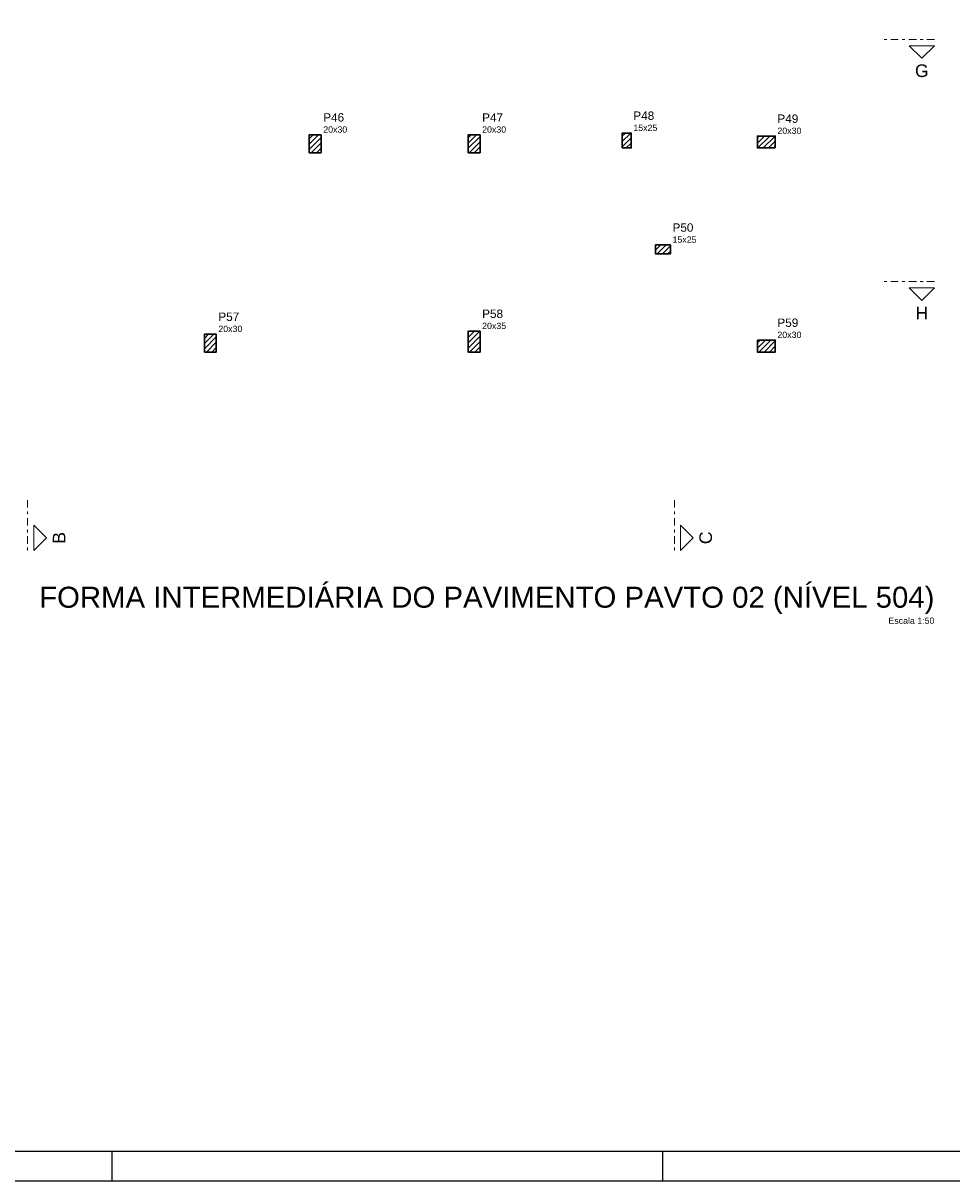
# Model space of a CAD drawing. Header units: millimetres. Extents: x 0 to 119, y 0 to 84.
# Tile 10 of 14: x 60 to 92, y 0 to 39. Entities that reach past the tile are written whole.
import ezdxf

# ---------------------------------------------------------------- set-up
doc = ezdxf.new("R2010")
doc.units = ezdxf.units.MM
doc.header["$MEASUREMENT"] = 0
doc.linetypes.add('DASHDOT', pattern=[2.54, 1.27, -0.635, 0, -0.635])
doc.linetypes.add('NULL', pattern=[0])
for name, color, linetype, lineweight in [('FO-Cortes', 9, 'DASHDOT', 5), ('FO-Hachura pilar que passa', 19, 'Continuous', 5), ('FO-Pilares', 4, 'Continuous', 30), ('FO-Textos dos pilares', 7, 'Continuous', 5), ('FO-Títulos', 1, 'Continuous', 20)]:
    doc.layers.add(name, color=color, linetype=linetype, lineweight=lineweight)
doc.layers.add('SEDUC_MARF', color=1, linetype='Continuous')
doc.layers.add('SEDUC_MARGG', color=7, linetype='Continuous')
doc.styles.add('Arial', font='txt')

msp = doc.modelspace()

# ---------------------------------------------------------------- hatches: boundary and pattern name
at = {"layer": 'FO-Hachura pilar que passa', "linetype": 'Continuous'}
h = msp.add_hatch(dxfattribs=at)
h.set_pattern_fill('ANSI31', color=19, style=0)
h.paths.add_polyline_path([(70.032, 34.5661), (70.232, 34.5661), (70.432, 34.5661), (70.432, 34.8661), (70.432, 35.1661), (70.232, 35.1661), (70.032, 35.1661), (70.032, 34.8661)])
h = msp.add_hatch(dxfattribs=at)
h.set_pattern_fill('ANSI31', color=19, style=0)
h.paths.add_polyline_path([(75.372, 34.5661), (75.572, 34.5661), (75.772, 34.5661), (75.772, 34.8661), (75.772, 35.1661), (75.572, 35.1661), (75.372, 35.1661), (75.372, 34.8661)])
h = msp.add_hatch(dxfattribs=at)
h.set_pattern_fill('ANSI31', color=19, style=0)
h.paths.add_polyline_path([(80.552, 34.7243), (80.702, 34.7243), (80.852, 34.7243), (80.852, 34.9743), (80.852, 35.2243), (80.702, 35.2243), (80.552, 35.2243), (80.552, 34.9743)])
h = msp.add_hatch(dxfattribs=at)
h.set_pattern_fill('ANSI31', color=19, style=0)
h.paths.add_polyline_path([(85.6924, 34.7243), (85.6924, 34.9243), (85.6924, 35.1243), (85.3924, 35.1243), (85.0924, 35.1243), (85.0924, 34.9243), (85.0924, 34.7243), (85.3924, 34.7243)])
h = msp.add_hatch(dxfattribs=at)
h.set_pattern_fill('ANSI31', color=19, style=0)
h.paths.add_polyline_path([(81.6692, 31.4639), (81.6692, 31.3139), (81.6692, 31.1639), (81.9192, 31.1639), (82.1692, 31.1639), (82.1692, 31.3139), (82.1692, 31.4639), (81.9192, 31.4639)])
h = msp.add_hatch(dxfattribs=at)
h.set_pattern_fill('ANSI31', color=19, style=0)
h.paths.add_polyline_path([(66.5082, 27.8639), (66.7082, 27.8639), (66.9082, 27.8639), (66.9082, 28.1639), (66.9082, 28.4639), (66.7082, 28.4639), (66.5082, 28.4639), (66.5082, 28.1639)])
h = msp.add_hatch(dxfattribs=at)
h.set_pattern_fill('ANSI31', color=19, style=0)
h.paths.add_polyline_path([(75.772, 28.5639), (75.572, 28.5639), (75.372, 28.5639), (75.372, 28.2139), (75.372, 27.8639), (75.572, 27.8639), (75.772, 27.8639), (75.772, 28.2139)])
h = msp.add_hatch(dxfattribs=at)
h.set_pattern_fill('ANSI31', color=19, style=0)
h.paths.add_polyline_path([(85.0926, 28.2639), (85.0926, 28.0639), (85.0926, 27.8639), (85.3926, 27.8639), (85.6926, 27.8639), (85.6926, 28.0639), (85.6926, 28.2639), (85.3926, 28.2639)])

# ---------------------------------------------------------------- linework, layer by layer
at = {"layer": 'FO-Cortes', "ltscale": 0.2}
for p, q in [((91.0394, 38.3744), (89.345, 38.3744)), ((91.0394, 30.2331), (89.345, 30.2331)), ((60.5671, 22.8893), (60.5671, 21.1949)), ((82.3004, 22.8893), (82.3004, 21.1949))]:
    msp.add_line(p, q, dxfattribs=at)
at = {"layer": 'FO-Cortes', "linetype": 'Continuous', "ltscale": 0.2}
for points in [[(91.0394, 38.1626), (90.1922, 38.1626), (90.6158, 37.739), (91.0394, 38.1626)], [(91.0394, 30.0213), (90.1922, 30.0213), (90.6158, 29.5977), (91.0394, 30.0213)], [(60.7789, 21.1949), (60.7789, 22.0421), (61.2025, 21.6185), (60.7789, 21.1949)], [(82.5122, 21.1949), (82.5122, 22.0421), (82.9358, 21.6185), (82.5122, 21.1949)]]:
    msp.add_lwpolyline(points, close=True, dxfattribs=at)
at = {"layer": 'FO-Pilares'}
for points in [[(70.032, 34.5661), (70.232, 34.5661), (70.432, 34.5661), (70.432, 34.8661), (70.432, 35.1661), (70.232, 35.1661), (70.032, 35.1661), (70.032, 34.8661), (70.032, 34.5661)], [(75.372, 34.5661), (75.572, 34.5661), (75.772, 34.5661), (75.772, 34.8661), (75.772, 35.1661), (75.572, 35.1661), (75.372, 35.1661), (75.372, 34.8661), (75.372, 34.5661)], [(80.552, 34.7243), (80.702, 34.7243), (80.852, 34.7243), (80.852, 34.9743), (80.852, 35.2243), (80.702, 35.2243), (80.552, 35.2243), (80.552, 34.9743), (80.552, 34.7243)], [(85.6924, 34.7243), (85.6924, 34.9243), (85.6924, 35.1243), (85.3924, 35.1243), (85.0924, 35.1243), (85.0924, 34.9243), (85.0924, 34.7243), (85.3924, 34.7243), (85.6924, 34.7243)], [(81.6692, 31.4639), (81.6692, 31.3139), (81.6692, 31.1639), (81.9192, 31.1639), (82.1692, 31.1639), (82.1692, 31.3139), (82.1692, 31.4639), (81.9192, 31.4639), (81.6692, 31.4639)], [(66.5082, 27.8639), (66.7082, 27.8639), (66.9082, 27.8639), (66.9082, 28.1639), (66.9082, 28.4639), (66.7082, 28.4639), (66.5082, 28.4639), (66.5082, 28.1639), (66.5082, 27.8639)], [(75.772, 28.5639), (75.572, 28.5639), (75.372, 28.5639), (75.372, 28.2139), (75.372, 27.8639), (75.572, 27.8639), (75.772, 27.8639), (75.772, 28.2139), (75.772, 28.5639)], [(85.0926, 28.2639), (85.0926, 28.0639), (85.0926, 27.8639), (85.3926, 27.8639), (85.6926, 27.8639), (85.6926, 28.0639), (85.6926, 28.2639), (85.3926, 28.2639), (85.0926, 28.2639)]]:
    msp.add_lwpolyline(points, close=True, dxfattribs=at)
at = {"layer": 'SEDUC_MARF'}
for p, q in [((63.4015, 1), (63.4015, 0)), ((81.9015, 1), (81.9015, 0))]:
    msp.add_line(p, q, dxfattribs=at)
msp.add_lwpolyline([(118.9, 84.1), (0, 84.1), (0, 0), (118.9, 0)], close=True, dxfattribs=at)
at = {"layer": 'SEDUC_MARGG'}
msp.add_lwpolyline([(2.5, 1), (117.9, 1), (117.9, 83.1), (2.5, 83.1), (2.5, 1)], dxfattribs=at)

# ---------------------------------------------------------------- texts
at = {"layer": 'FO-Cortes', "linetype": 'NULL', "ltscale": 0.2, "char_height": 0.4236, "attachment_point": 8, "line_spacing_factor": 0.798, "style": 'Arial'}
for s, insert, width in [('G', (90.6154, 37.1037), 0.902285), ('H', (90.6154, 28.9627), 0.837715)]:
    msp.add_mtext(s, dxfattribs=dict(at, insert=insert, width=width))
at = {"layer": 'FO-Cortes', "linetype": 'NULL', "ltscale": 0.2, "char_height": 0.4236, "attachment_point": 8, "rotation": 90.00021, "line_spacing_factor": 0.798, "style": 'Arial'}
for s, insert, width in [('B', (61.8378, 21.6181), 0.773711), ('C', (83.5708, 21.6181), 0.837715)]:
    msp.add_mtext(s, dxfattribs=dict(at, insert=insert, width=width))
at = {"layer": 'FO-Textos dos pilares', "linetype": 'NULL', "attachment_point": 7, "line_spacing_factor": 0.798, "style": 'Arial'}
for s, insert, char_height, width in [('P46', (70.5024, 35.6073), 0.2824, 1.387852), ('P47', (75.8424, 35.6073), 0.2824, 1.387852), ('P48', (80.9224, 35.6653), 0.2824, 1.387852), ('P49', (85.7634, 35.5653), 0.2824, 1.387852), ('20x30', (70.5024, 35.237), 0.2118, 1.580273), ('20x30', (75.8424, 35.237), 0.2118, 1.580273), ('15x25', (80.9224, 35.295), 0.2118, 1.580273), ('20x30', (85.7634, 35.195), 0.2118, 1.580273), ('P50', (82.2394, 31.9053), 0.2824, 1.387852), ('15x25', (82.2394, 31.535), 0.2118, 1.580273), ('P57', (66.9784, 28.9053), 0.2824, 1.387852), ('P58', (75.8424, 29.0053), 0.2824, 1.387852), ('20x30', (66.9784, 28.535), 0.2118, 1.580273), ('20x35', (75.8424, 28.635), 0.2118, 1.580273), ('P59', (85.7634, 28.7053), 0.2824, 1.387852), ('20x30', (85.7634, 28.335), 0.2118, 1.580273)]:
    msp.add_mtext(s, dxfattribs=dict(at, insert=insert, char_height=char_height, width=width))
at = {"layer": 'FO-Títulos', "linetype": 'NULL', "attachment_point": 9, "line_spacing_factor": 0.798, "style": 'Arial'}
for s, insert, char_height, width in [('FORMA INTERMEDIÁRIA DO PAVIMENTO PAVTO 02 (NÍVEL 504)', (91.0394, 19.0561), 0.706, 60.401602), ('Escala 1:50', (91.0394, 18.724), 0.2118, 3.03084)]:
    msp.add_mtext(s, dxfattribs=dict(at, insert=insert, char_height=char_height, width=width))

doc.saveas('drawing.dxf')
